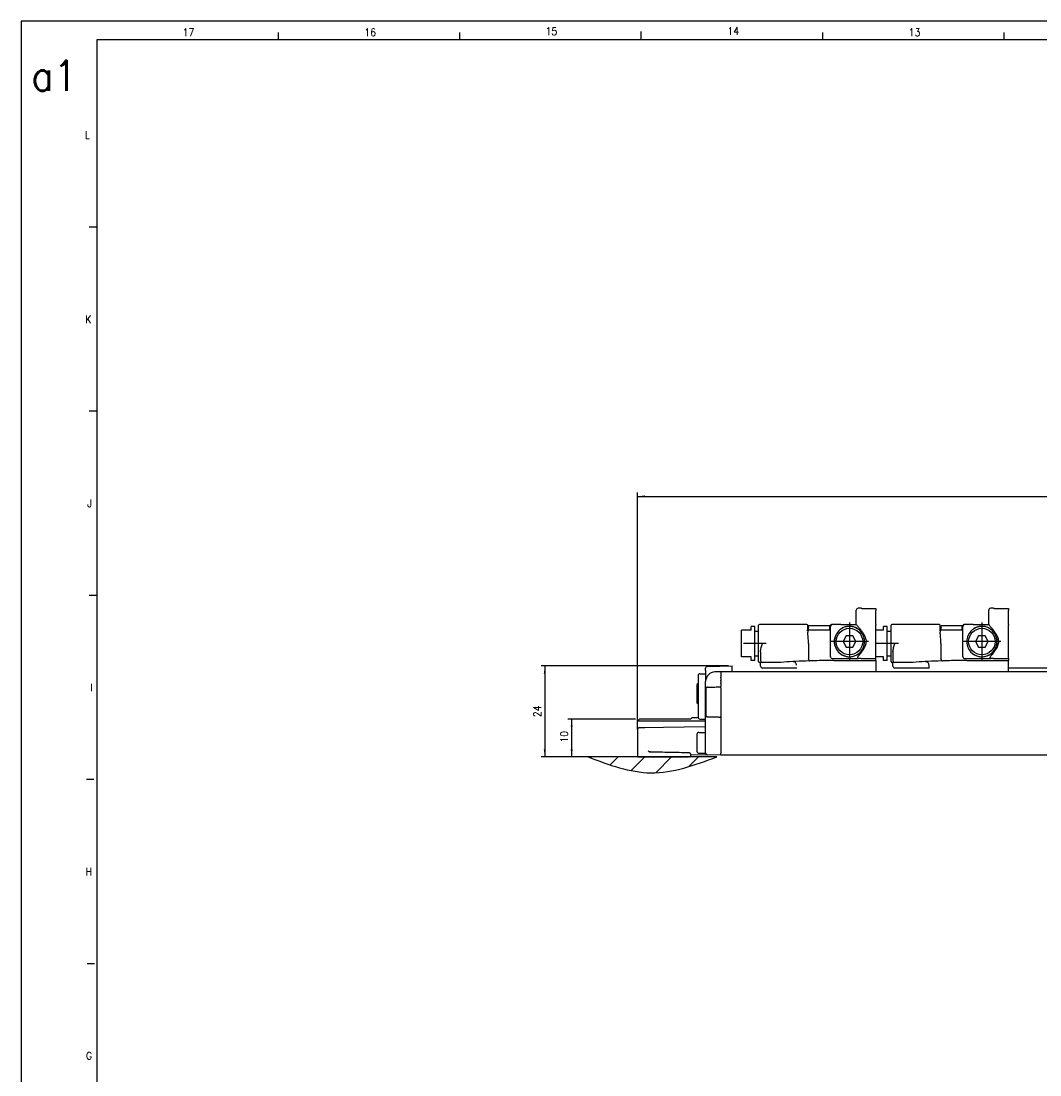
# Model space of a CAD drawing. Header units: millimetres. Extents: x -235 to 1349, y -109 to 485.
# Tile 10 of 38: x -235 to 34, y 206 to 485. Entities that reach past the tile are written whole.
import ezdxf

# ---------------------------------------------------------------- set-up
doc = ezdxf.new("R2010")
doc.units = ezdxf.units.MM
doc.linetypes.add('DOT_CENTER', pattern=[14, 12, -1, 0, -1])
doc.layers.add('1', color=7, linetype='Continuous')
doc.styles.add('CONVERTER_11', font='txt.shx', dxfattribs={"width": 0.9})
doc.dimstyles.new('ME10_DIM_16', dxfattribs={"dimtxt": 2, "dimasz": 2, "dimexe": 1, "dimexo": 1, "dimgap": 1, "dimtad": 1, "dimdsep": 46, "dimtxsty": 'CONVERTER_11', "dimsah": 1, "dimcen": 0.09, "dimclrd": 2, "dimclre": 2, "dimclrt": 2, "dimadec": 0, "dimazin": 0, "dimtfac": 1, "dimtdec": 4, "dimtix": 1, "dimtmove": 0, "dimatfit": 3, "dimfxl": 1, "dimtolj": 1, "dimtzin": 0, "dimarcsym": 0})
doc.dimstyles.new('ME10_DIM_17', dxfattribs={"dimtxt": 2, "dimasz": 2, "dimexe": 1, "dimexo": 1, "dimgap": 1, "dimtad": 1, "dimdec": 0, "dimdsep": 46, "dimtxsty": 'CONVERTER_11', "dimsah": 1, "dimcen": 0.09, "dimclrd": 2, "dimclre": 2, "dimclrt": 2, "dimadec": 0, "dimazin": 0, "dimtfac": 1, "dimtdec": 4, "dimtix": 1, "dimtmove": 0, "dimatfit": 3, "dimfxl": 1, "dimtolj": 1, "dimtzin": 0, "dimarcsym": 0})
doc.dimstyles.new('ME10_DIM_18', dxfattribs={"dimtxt": 2, "dimasz": 2, "dimexe": 1, "dimexo": 1, "dimgap": 1, "dimtad": 1, "dimdsep": 46, "dimtxsty": 'CONVERTER_11', "dimsah": 1, "dimcen": 0.09, "dimclrd": 2, "dimclre": 2, "dimclrt": 2, "dimadec": 0, "dimazin": 0, "dimtfac": 1, "dimtdec": 4, "dimtix": 1, "dimtmove": 0, "dimatfit": 3, "dimfxl": 1, "dimtolj": 1, "dimtzin": 0, "dimarcsym": 0})

# ---------------------------------------------------------------- blocks, each defined once
blk = doc.blocks.new('BLOCK_1__68', base_point=(-21.27, 316.29))
at = {"color": 7, "linetype": 'Continuous'}
for p, q in [((-14.47, 325.29), (-14.47, 329.09)), ((-13.17, 329.59), (-13.97, 329.59)), ((-9.27, 329.51), (-9.27, 329.53)), ((-9.27, 329.51), (-9.27, 329.01)), ((-9.27, 325.29), (-9.27, 329.01)), ((-21.27, 323.79), (-21.27, 324.79)), ((-21.27, 316.79), (-21.27, 323.79)), ((-18.54, 325.29), (-20.77, 325.29)), ((-18.54, 325.29), (-14.47, 325.29)), ((-9.27, 325.29), (-9.27, 325.09)), ((-9.27, 324.99), (-9.27, 325.09)), ((-9.27, 322.99), (-9.27, 324.99)), ((-17.17, 322.29), (-17.97, 320.79)), ((-17.97, 320.79), (-17.17, 319.29)), ((-15.37, 322.29), (-17.17, 322.29)), ((-14.57, 320.79), (-15.37, 322.29)), ((-15.37, 319.29), (-14.57, 320.79)), ((-9.27, 316.88), (-9.27, 322.99)), ((-17.17, 319.29), (-15.37, 319.29)), ((-20.77, 316.29), (-14.47, 316.3)), ((-14.47, 316.3), (-13.97, 316.3)), ((-13.17, 316.29), (-13.97, 316.3)), ((-9.27, 316.85), (-9.27, 316.88)), ((-9.27, 316.38), (-9.27, 316.85)), ((-9.27, 316.36), (-9.27, 316.38))]:
    blk.add_line(p, q, dxfattribs=at)
blk.add_circle((-16.27, 320.79), 3.5, dxfattribs=at)
for centre, radius, start, end in [((-13.97, 329.09), 0.5, 90.0042, 180.0036), ((-20.77, 324.79), 0.5, 90.0087, 179.9913), ((-16.32, 320.79), 3.97, 129.5161, 230.4839), ((-16.27, 320.79), 4, 130.1061, 229.8939), ((-16.27, 320.79), 4, 49.8939, 130.1061), ((-16.27, 320.79), 4, 310.1061, 49.8939), ((-16.22, 320.79), 3.97, 309.5161, 50.4839), ((-16.27, 320.79), 4, 229.8939, 310.1061), ((-20.77, 316.79), 0.5, 180, 270)]:
    blk.add_arc(centre, radius, start, end, dxfattribs=at)
for points, knots in [([(-13.17, 329.59), (-13.17, 329.59), (-13.15, 329.58), (-13.11, 329.58), (-13.05, 329.58), (-12.97, 329.57), (-12.89, 329.57), (-12.81, 329.57), (-12.73, 329.56), (-12.64, 329.56), (-12.52, 329.56), (-12.38, 329.55), (-12.21, 329.55), (-12.01, 329.55), (-11.79, 329.54), (-11.55, 329.54), (-11.33, 329.54), (-11.12, 329.53), (-10.93, 329.53), (-10.65, 329.53), (-10.27, 329.53), (-9.78, 329.53), (-9.44, 329.53), (-9.27, 329.53)], [0, 0, 0, 0, 0.013315, 0.050022, 0.110366, 0.194096, 0.300905, 0.358602, 0.434057, 0.529255, 0.646182, 0.786826, 0.953175, 1.147216, 1.387039, 1.623305, 1.849966, 2.060977, 2.25029, 2.411856, 2.894216, 3.393198, 3.902436, 3.902436, 3.902436, 3.902436]), ([(-13.69, 323.85), (-13.8, 323.94), (-14.06, 324.15), (-14.46, 324.39), (-14.94, 324.59), (-15.41, 324.73), (-15.87, 324.8), (-16.29, 324.82), (-16.69, 324.8), (-17.15, 324.72), (-17.6, 324.59), (-18.06, 324.39), (-18.47, 324.16), (-18.72, 323.95), (-18.85, 323.85)], [0, 0, 0, 0, 0.431302, 0.967428, 1.414905, 1.975878, 2.429181, 2.80635, 3.255889, 3.636249, 4.19732, 4.644849, 5.129351, 5.615666, 5.615666, 5.615666, 5.615666]), ([(-14.47, 325.29), (-14.45, 325.27), (-14.4, 325.22), (-14.3, 325.09), (-14.15, 324.92), (-13.82, 324.53), (-13.38, 323.98), (-12.85, 323.26), (-12.41, 322.59), (-12.09, 321.93), (-11.91, 321.32), (-11.86, 320.74), (-11.93, 320.19), (-12.11, 319.61), (-12.44, 318.96), (-12.88, 318.28), (-13.42, 317.55), (-13.81, 317.08), (-14.02, 316.83)], [0, 0, 0, 0, 0.102168, 0.204336, 0.493859, 0.770998, 1.757116, 2.589291, 3.450206, 4.166091, 4.782858, 5.352996, 5.877832, 6.447549, 7.17371, 8.049095, 8.88635, 9.877691, 9.877691, 9.877691, 9.877691]), ([(-18.85, 317.73), (-18.71, 317.62), (-18.45, 317.42), (-18.01, 317.17), (-17.57, 316.98), (-17.12, 316.86), (-16.7, 316.79), (-16.3, 316.76), (-15.87, 316.78), (-15.43, 316.85), (-14.95, 316.99), (-14.51, 317.18), (-14.09, 317.42), (-13.83, 317.62), (-13.69, 317.73)], [0, 0, 0, 0, 0.536313, 0.967687, 1.528909, 1.973094, 2.354706, 2.806003, 3.18491, 3.640688, 4.143927, 4.647301, 5.078927, 5.615679, 5.615679, 5.615679, 5.615679]), ([(-14.02, 316.83), (-14.05, 316.78), (-14.11, 316.7), (-14.17, 316.57), (-14.18, 316.46), (-14.16, 316.39), (-14.12, 316.34), (-14.07, 316.32), (-14.03, 316.3), (-13.99, 316.3), (-13.98, 316.3), (-13.97, 316.3)], [0, 0, 0, 0, 0.1689421, 0.3089645, 0.4212753, 0.4839839, 0.5454998, 0.5842907, 0.6467681, 0.6757062, 0.7014944, 0.7014944, 0.7014944, 0.7014944]), ([(-13.17, 316.29), (-13.17, 316.3), (-13.15, 316.3), (-13.11, 316.3), (-13.05, 316.31), (-12.97, 316.32), (-12.89, 316.32), (-12.81, 316.32), (-12.73, 316.33), (-12.64, 316.33), (-12.52, 316.33), (-12.38, 316.34), (-12.21, 316.34), (-12.01, 316.34), (-11.79, 316.35), (-11.55, 316.35), (-11.33, 316.35), (-11.12, 316.35), (-10.93, 316.36), (-10.77, 316.36), (-10.61, 316.36), (-10.45, 316.36), (-10.26, 316.36), (-10.04, 316.36), (-9.81, 316.36), (-9.54, 316.36), (-9.36, 316.36), (-9.27, 316.36)], [0, 0, 0, 0, 0.013315, 0.050022, 0.110366, 0.194096, 0.300905, 0.358602, 0.434057, 0.529255, 0.646182, 0.786826, 0.953175, 1.147216, 1.387039, 1.623305, 1.849966, 2.060977, 2.25029, 2.411856, 2.548803, 2.713436, 2.904342, 3.120107, 3.35932, 3.620567, 3.902436, 3.902436, 3.902436, 3.902436])]:
    blk.add_open_spline(points, degree=3, knots=knots, dxfattribs=at)
at = {"layer": '1', "color": 2, "linetype": 'DOT_CENTER'}
for p, q in [((-16.27, 325.79), (-16.27, 315.79)), ((-11.27, 320.79), (-21.27, 320.79))]:
    blk.add_line(p, q, dxfattribs=at)
blk = doc.blocks.new('COUPLING_BAR_BLOCK_1__69', base_point=(-21.27, 316.29))
blk.add_blockref('BLOCK_1__68', (-21.27, 316.29))
blk = doc.blocks.new('READING_HEAD_BODY_1__70', base_point=(-44.77, 312.79))
at = {"color": 7, "linetype": 'Continuous'}
for p, q in [((-42.27, 323.79), (-44.77, 323.79)), ((-44.77, 316.79), (-44.77, 323.79)), ((-42.27, 323.79), (-42.27, 324.79)), ((-41.27, 324.79), (-42.27, 324.79)), ((-41.27, 323.54), (-41.27, 324.79)), ((-41.27, 323.54), (-40.27, 323.54)), ((-41.27, 317.04), (-41.27, 323.54)), ((-40.27, 323.54), (-40.27, 325.09)), ((-40.27, 317.04), (-40.27, 323.54)), ((-39.27, 325.29), (-40.07, 325.29)), ((-27.51, 325.29), (-39.27, 325.29)), ((-27.28, 323.79), (-27.34, 323.79)), ((-27.3, 324.93), (-27.31, 325.1)), ((-27.28, 323.79), (-27.3, 324.93)), ((-27.07, 323.79), (-27.28, 323.79)), ((-27.27, 323.59), (-27.27, 323.29)), ((-21.47, 324.99), (-27.07, 324.99)), ((-27.07, 323.79), (-27.07, 324.99)), ((-24.27, 323.79), (-27.07, 323.79)), ((-21.47, 323.79), (-24.27, 323.79)), ((-21.25, 324.99), (-21.47, 324.99)), ((-21.47, 323.79), (-21.47, 324.99)), ((-21.27, 323.79), (-21.47, 323.79)), ((-21.25, 325.1), (-21.25, 324.93)), ((-20.77, 325.29), (-21.05, 325.29)), ((-18.54, 325.29), (-20.77, 325.29)), ((-9.27, 325.29), (-9.27, 325.09)), ((-9.27, 324.99), (-9.27, 325.09)), ((-9.27, 322.99), (-9.27, 324.99)), ((-27.1, 320.29), (-27.1, 316.19)), ((-9.27, 316.88), (-9.27, 322.99)), ((-39.77, 318.11), (-39.77, 315.79)), ((-42.27, 316.79), (-44.77, 316.79)), ((-42.27, 315.79), (-42.27, 316.79)), ((-41.27, 315.79), (-42.27, 315.79)), ((-41.27, 317.04), (-40.27, 317.04)), ((-41.27, 315.79), (-41.27, 317.04)), ((-40.27, 316.07), (-40.27, 317.04)), ((-40.27, 315.49), (-40.27, 316.07)), ((-39.27, 315.29), (-40.07, 315.29)), ((-39.77, 314.29), (-39.77, 315.29)), ((-34.4, 315.29), (-39.27, 315.29)), ((-20.27, 315.79), (-9.27, 315.79)), ((-9.27, 316.85), (-9.27, 316.88)), ((-9.27, 316.38), (-9.27, 316.85)), ((-9.27, 316.36), (-9.27, 316.38)), ((-9.27, 315.79), (-9.27, 316.36)), ((-9.27, 315.79), (-9.27, 312.79)), ((-30.2, 313.79), (-39.27, 313.79))]:
    blk.add_line(p, q, dxfattribs=at)
for centre, radius, start, end in [((-40.07, 325.09), 0.2, 90, 180), ((-27.51, 325.09), 0.2, 1, 90), ((-27.07, 323.59), 0.2, 136.5675, 180), ((-27.07, 323.59), 0.2, 90, 136.5675), ((-21.05, 325.09), 0.2, 90, 179), ((-40.07, 315.49), 0.2, 180, 270), ((-39.27, 315.79), 0.5, 180, 270), ((-20.27, 115.79), 200, 93.154, 94.0523), ((-20.27, 115.79), 200, 92.9144, 93.154), ((-31.23, 314.49), 1, 1.8636, 92.6099), ((-20.27, 115.79), 200, 91.915, 92.9144), ((-20.27, 115.79), 200, 91.1431, 91.8406), ((-20.27, 115.79), 200, 90, 91.1431), ((-39.27, 314.29), 0.5, 180, 270)]:
    blk.add_arc(centre, radius, start, end, dxfattribs=at)
for points, knots in [([(-27.48, 323.73), (-27.48, 323.73), (-27.46, 323.74), (-27.44, 323.76), (-27.4, 323.78), (-27.37, 323.79), (-27.35, 323.79), (-27.34, 323.79)], [0, 0, 0, 0, 0.0155182, 0.0468362, 0.0869059, 0.1316429, 0.1567967, 0.1567967, 0.1567967, 0.1567967]), ([(-27.3, 324.93), (-27.29, 324.9), (-27.26, 324.82), (-27.21, 324.71), (-27.15, 324.6), (-27.11, 324.52), (-27.08, 324.48), (-27.07, 324.47), (-27.07, 324.46)], [0, 0, 0, 0, 0.1122983, 0.2465473, 0.3793724, 0.4864969, 0.5081828, 0.5301391, 0.5301391, 0.5301391, 0.5301391]), ([(-27.1, 320.29), (-27.1, 320.57), (-27.11, 321.1), (-27.17, 321.87), (-27.25, 322.6), (-27.26, 323.07), (-27.27, 323.29)], [0, 0, 0, 0, 0.826773, 1.584401, 2.33791, 3.005666, 3.005666, 3.005666, 3.005666]), ([(-39.77, 318.11), (-39.76, 318.29), (-39.73, 318.65), (-39.6, 319.19), (-39.44, 319.74), (-39.33, 320.11), (-39.27, 320.29)], [0, 0, 0, 0, 0.514646, 1.092675, 1.657824, 2.24303, 2.24303, 2.24303, 2.24303]), ([(-27.1, 316.18), (-27.1, 316.18), (-27.1, 316.18), (-27.1, 316.18), (-27.1, 316.19), (-27.1, 316.19), (-27.1, 316.19)], [0, 0, 0, 0, 0.00259122, 0.00518245, 0.01035517, 0.015503, 0.015503, 0.015503, 0.015503]), ([(-27.1, 316.18), (-27.1, 316.18), (-27.1, 316.17), (-27.1, 316.14), (-27.09, 316.1), (-27.08, 316.05), (-27.07, 316.01), (-27.05, 315.96), (-27.03, 315.91), (-27, 315.85), (-26.97, 315.81), (-26.94, 315.78), (-26.9, 315.75), (-26.86, 315.72), (-26.81, 315.71), (-26.77, 315.69), (-26.74, 315.69), (-26.72, 315.69)], [0, 0, 0, 0, 0.0074745, 0.0149481, 0.0783801, 0.1327862, 0.1772115, 0.210408, 0.2876094, 0.3484839, 0.3923468, 0.4349099, 0.4860497, 0.5441524, 0.5814254, 0.6273587, 0.6814101, 0.6814101, 0.6814101, 0.6814101])]:
    blk.add_open_spline(points, degree=3, knots=knots, dxfattribs=at)
at = {"layer": '1', "color": 2, "linetype": 'DOT_CENTER'}
blk.add_line((-38.27, 320.29), (-44.27, 320.29), dxfattribs=at)
blk = doc.blocks.new('READING_HEAD_BODY_1_1__71', base_point=(-9.27, 312.79))
at = {"color": 7, "linetype": 'Continuous'}
for p, q in [((-7.27, 323.79), (-9.27, 323.79)), ((-7.27, 323.79), (-7.27, 324.79)), ((-6.27, 324.79), (-7.27, 324.79)), ((-6.27, 323.54), (-6.27, 324.79)), ((-6.27, 323.54), (-5.27, 323.54)), ((-6.27, 317.04), (-6.27, 323.54)), ((-5.27, 323.54), (-5.27, 325.09)), ((-5.27, 317.04), (-5.27, 323.54)), ((-4.27, 325.29), (-5.07, 325.29)), ((7.49, 325.29), (-4.27, 325.29)), ((7.72, 323.79), (7.66, 323.79)), ((7.7, 324.93), (7.69, 325.1)), ((7.72, 323.79), (7.7, 324.93)), ((7.93, 323.79), (7.72, 323.79)), ((7.73, 323.59), (7.73, 323.29)), ((7.93, 323.79), (7.93, 324.99)), ((13.53, 324.99), (7.93, 324.99)), ((10.73, 323.79), (7.93, 323.79)), ((13.53, 323.79), (10.73, 323.79)), ((13.53, 323.79), (13.53, 324.99)), ((13.75, 324.99), (13.53, 324.99)), ((13.73, 323.79), (13.53, 323.79)), ((13.75, 325.1), (13.75, 324.93)), ((14.23, 325.29), (13.95, 325.29)), ((16.46, 325.29), (14.23, 325.29)), ((25.73, 325.29), (25.73, 325.09)), ((25.73, 324.99), (25.73, 325.09)), ((25.73, 322.99), (25.73, 324.99)), ((7.9, 320.29), (7.9, 316.19)), ((25.73, 316.88), (25.73, 322.99)), ((-4.77, 318.11), (-4.77, 315.79)), ((-7.27, 316.79), (-9.27, 316.79)), ((-7.27, 315.79), (-7.27, 316.79)), ((-6.27, 315.79), (-7.27, 315.79)), ((-6.27, 315.79), (-6.27, 317.04)), ((-6.27, 317.04), (-5.27, 317.04)), ((-5.27, 316.07), (-5.27, 317.04)), ((-5.27, 315.49), (-5.27, 316.07)), ((-4.27, 315.29), (-5.07, 315.29)), ((-4.77, 314.29), (-4.77, 315.29)), ((0.6, 315.29), (-4.27, 315.29)), ((14.73, 315.79), (25.73, 315.79)), ((25.73, 316.85), (25.73, 316.88)), ((25.73, 316.38), (25.73, 316.85)), ((25.73, 316.36), (25.73, 316.38)), ((25.73, 316.36), (25.73, 315.79)), ((25.73, 312.79), (25.73, 315.79)), ((4.8, 313.79), (-4.27, 313.79))]:
    blk.add_line(p, q, dxfattribs=at)
for centre, radius, start, end in [((-5.07, 325.09), 0.2, 90, 180), ((7.49, 325.09), 0.2, 1, 90), ((7.93, 323.59), 0.2, 136.5675, 180), ((7.93, 323.59), 0.2, 90, 136.5675), ((13.95, 325.09), 0.2, 90, 179), ((-5.07, 315.49), 0.2, 180, 270), ((-4.27, 315.79), 0.5, 180, 270), ((14.73, 115.79), 200, 93.154, 94.0523), ((14.73, 115.79), 200, 92.9144, 93.154), ((3.77, 314.49), 1, 1.8636, 92.6099), ((14.73, 115.79), 200, 91.915, 92.9144), ((14.73, 115.79), 200, 91.1431, 91.8406), ((14.73, 115.79), 200, 90, 91.1431), ((-4.27, 314.29), 0.5, 180, 270)]:
    blk.add_arc(centre, radius, start, end, dxfattribs=at)
for points, knots in [([(7.52, 323.73), (7.52, 323.73), (7.54, 323.74), (7.56, 323.76), (7.6, 323.78), (7.63, 323.79), (7.65, 323.79), (7.66, 323.79)], [0, 0, 0, 0, 0.0155182, 0.0468362, 0.0869059, 0.1316429, 0.1567967, 0.1567967, 0.1567967, 0.1567967]), ([(7.7, 324.93), (7.71, 324.9), (7.74, 324.82), (7.79, 324.71), (7.85, 324.6), (7.89, 324.52), (7.92, 324.48), (7.93, 324.47), (7.93, 324.46)], [0, 0, 0, 0, 0.1122983, 0.2465473, 0.3793724, 0.4864969, 0.5081828, 0.5301391, 0.5301391, 0.5301391, 0.5301391]), ([(7.9, 320.29), (7.9, 320.57), (7.89, 321.1), (7.83, 321.87), (7.75, 322.6), (7.74, 323.07), (7.73, 323.29)], [0, 0, 0, 0, 0.826773, 1.584401, 2.33791, 3.005666, 3.005666, 3.005666, 3.005666]), ([(-4.77, 318.11), (-4.76, 318.29), (-4.73, 318.65), (-4.6, 319.19), (-4.44, 319.74), (-4.33, 320.11), (-4.27, 320.29)], [0, 0, 0, 0, 0.514646, 1.092675, 1.657824, 2.24303, 2.24303, 2.24303, 2.24303]), ([(7.9, 316.18), (7.9, 316.18), (7.9, 316.18), (7.9, 316.18), (7.9, 316.19), (7.9, 316.19), (7.9, 316.19)], [0, 0, 0, 0, 0.00259122, 0.00518245, 0.01035517, 0.015503, 0.015503, 0.015503, 0.015503]), ([(7.9, 316.18), (7.9, 316.18), (7.9, 316.17), (7.9, 316.14), (7.91, 316.1), (7.92, 316.05), (7.93, 316.01), (7.95, 315.96), (7.97, 315.91), (8, 315.85), (8.03, 315.81), (8.06, 315.78), (8.1, 315.75), (8.14, 315.72), (8.19, 315.71), (8.23, 315.69), (8.26, 315.69), (8.28, 315.69)], [0, 0, 0, 0, 0.0074745, 0.0149481, 0.0783801, 0.1327862, 0.1772115, 0.210408, 0.2876094, 0.3484839, 0.3923468, 0.4349099, 0.4860497, 0.5441524, 0.5814254, 0.6273587, 0.6814101, 0.6814101, 0.6814101, 0.6814101]), ([(4.8, 313.73), (4.79, 313.87), (4.78, 314.13), (4.78, 314.39), (4.77, 314.52)], [0, 0, 0, 0, 0.3949296, 0.7899468, 0.7899468, 0.7899468, 0.7899468])]:
    blk.add_open_spline(points, degree=3, knots=knots, dxfattribs=at)
at = {"layer": '1', "color": 2, "linetype": 'DOT_CENTER'}
blk.add_line((-3.27, 320.29), (-9.27, 320.29), dxfattribs=at)
blk = doc.blocks.new('BLOCK_1__72', base_point=(13.73, 316.29))
at = {"color": 7, "linetype": 'Continuous'}
for p, q in [((20.53, 325.29), (20.53, 329.09)), ((21.83, 329.59), (21.03, 329.59)), ((25.73, 329.51), (25.73, 329.53)), ((25.73, 329.51), (25.73, 329.01)), ((25.73, 325.29), (25.73, 329.01)), ((13.73, 323.79), (13.73, 324.79)), ((13.73, 316.79), (13.73, 323.79)), ((16.46, 325.29), (14.23, 325.29)), ((16.46, 325.29), (20.53, 325.29)), ((25.73, 325.29), (25.73, 325.09)), ((25.73, 324.99), (25.73, 325.09)), ((25.73, 322.99), (25.73, 324.99)), ((17.83, 322.29), (17.03, 320.79)), ((17.03, 320.79), (17.83, 319.29)), ((19.63, 322.29), (17.83, 322.29)), ((20.43, 320.79), (19.63, 322.29)), ((19.63, 319.29), (20.43, 320.79)), ((25.73, 316.88), (25.73, 322.99)), ((17.83, 319.29), (19.63, 319.29)), ((14.23, 316.29), (20.53, 316.3)), ((20.53, 316.3), (21.03, 316.3)), ((21.83, 316.29), (21.03, 316.3)), ((25.73, 316.85), (25.73, 316.88)), ((25.73, 316.38), (25.73, 316.85)), ((25.73, 316.36), (25.73, 316.38))]:
    blk.add_line(p, q, dxfattribs=at)
blk.add_circle((18.73, 320.79), 3.5, dxfattribs=at)
for centre, radius, start, end in [((21.03, 329.09), 0.5, 90.0042, 180.0036), ((14.23, 324.79), 0.5, 90.0087, 179.9913), ((18.68, 320.79), 3.97, 129.5161, 230.4839), ((18.73, 320.79), 4, 130.1061, 229.8939), ((18.73, 320.79), 4, 49.8939, 130.1061), ((18.73, 320.79), 4, 310.1061, 49.8939), ((18.78, 320.79), 3.97, 309.5161, 50.4839), ((18.73, 320.79), 4, 229.8939, 310.1061), ((14.23, 316.79), 0.5, 180, 270)]:
    blk.add_arc(centre, radius, start, end, dxfattribs=at)
for points, knots in [([(21.83, 329.59), (21.83, 329.59), (21.83, 329.59), (21.84, 329.59), (21.85, 329.59), (21.87, 329.58), (21.9, 329.58), (21.94, 329.58), (21.99, 329.57), (22.05, 329.57), (22.12, 329.57), (22.18, 329.57), (22.23, 329.56), (22.3, 329.56), (22.37, 329.56), (22.47, 329.56), (22.57, 329.55), (22.69, 329.55), (22.83, 329.55), (23, 329.55), (23.21, 329.54), (23.45, 329.54), (23.7, 329.54), (23.97, 329.53), (24.18, 329.53), (24.35, 329.53), (24.47, 329.53), (24.61, 329.53), (24.76, 329.53), (24.93, 329.53), (25.11, 329.53), (25.31, 329.53), (25.51, 329.53), (25.66, 329.53), (25.73, 329.53)], [0, 0, 0, 0, 0.002214, 0.007741, 0.018702, 0.036972, 0.064372, 0.102707, 0.153777, 0.219379, 0.301308, 0.344719, 0.398605, 0.463901, 0.541541, 0.632459, 0.73759, 0.857871, 0.994235, 1.147619, 1.37307, 1.613454, 1.867577, 2.134244, 2.412259, 2.516331, 2.637341, 2.774625, 2.927517, 3.095353, 3.277468, 3.473197, 3.681876, 3.902839, 3.902839, 3.902839, 3.902839]), ([(21.31, 323.85), (21.18, 323.95), (20.93, 324.16), (20.5, 324.4), (20.05, 324.6), (19.6, 324.73), (19.16, 324.8), (18.73, 324.82), (18.31, 324.8), (17.89, 324.73), (17.44, 324.61), (16.96, 324.41), (16.52, 324.15), (16.27, 323.94), (16.15, 323.85)], [0, 0, 0, 0, 0.484623, 0.967449, 1.471756, 1.975927, 2.356542, 2.8064, 3.255939, 3.636298, 4.081694, 4.6449, 5.183113, 5.615695, 5.615695, 5.615695, 5.615695]), ([(20.53, 325.29), (20.55, 325.27), (20.6, 325.22), (20.7, 325.09), (20.85, 324.92), (21.18, 324.53), (21.62, 323.98), (22.15, 323.26), (22.59, 322.59), (22.91, 321.93), (23.09, 321.32), (23.14, 320.74), (23.07, 320.19), (22.89, 319.61), (22.56, 318.96), (22.12, 318.28), (21.58, 317.55), (21.19, 317.08), (20.98, 316.83)], [0, 0, 0, 0, 0.102168, 0.204336, 0.493859, 0.770998, 1.757116, 2.589291, 3.450206, 4.166091, 4.782858, 5.352996, 5.877832, 6.447549, 7.17371, 8.049095, 8.88635, 9.877691, 9.877691, 9.877691, 9.877691]), ([(16.15, 317.73), (16.29, 317.62), (16.55, 317.42), (16.96, 317.19), (17.4, 317), (17.87, 316.86), (18.32, 316.79), (18.73, 316.77), (19.13, 316.78), (19.57, 316.85), (20.05, 316.99), (20.49, 317.18), (20.91, 317.42), (21.17, 317.62), (21.31, 317.73)], [0, 0, 0, 0, 0.536313, 0.967687, 1.413969, 1.973094, 2.427834, 2.806001, 3.184909, 3.640686, 4.143925, 4.6473, 5.078925, 5.615677, 5.615677, 5.615677, 5.615677]), ([(20.98, 316.83), (20.95, 316.78), (20.89, 316.7), (20.83, 316.57), (20.82, 316.47), (20.84, 316.39), (20.88, 316.35), (20.93, 316.32), (20.97, 316.3), (21.01, 316.3), (21.02, 316.3), (21.03, 316.3)], [0, 0, 0, 0, 0.1689421, 0.3089645, 0.4212753, 0.4752381, 0.5454314, 0.5842222, 0.6466996, 0.6756378, 0.701426, 0.701426, 0.701426, 0.701426]), ([(21.83, 316.29), (21.83, 316.3), (21.85, 316.3), (21.89, 316.3), (21.95, 316.31), (22.03, 316.32), (22.15, 316.32), (22.3, 316.33), (22.5, 316.33), (22.73, 316.34), (22.93, 316.34), (23.11, 316.34), (23.27, 316.35), (23.46, 316.35), (23.69, 316.35), (23.95, 316.35), (24.23, 316.36), (24.5, 316.36), (24.75, 316.36), (24.99, 316.36), (25.2, 316.36), (25.4, 316.36), (25.57, 316.36), (25.68, 316.36), (25.73, 316.36)], [0, 0, 0, 0, 0.013315, 0.050022, 0.110366, 0.194096, 0.300905, 0.465106, 0.661901, 0.889776, 1.147215, 1.272118, 1.430802, 1.623692, 1.851213, 2.113792, 2.411855, 2.675824, 2.927554, 3.164183, 3.382848, 3.580687, 3.754837, 3.902435, 3.902435, 3.902435, 3.902435])]:
    blk.add_open_spline(points, degree=3, knots=knots, dxfattribs=at)
at = {"layer": '1', "color": 2, "linetype": 'DOT_CENTER'}
for p, q in [((18.73, 325.79), (18.73, 315.79)), ((23.73, 320.79), (13.73, 320.79))]:
    blk.add_line(p, q, dxfattribs=at)
blk = doc.blocks.new('COUPLING_BAR_BLOCK_1_1__73', base_point=(13.73, 316.29))
blk.add_blockref('BLOCK_1__72', (13.73, 316.29))
blk = doc.blocks.new('READING_HEAD_1__74', base_point=(-44.77, 312.79))
for name, p in [('COUPLING_BAR_BLOCK_1__69', (-21.27, 316.29)), ('COUPLING_BAR_BLOCK_1_1__73', (13.73, 316.29)), ('READING_HEAD_BODY_1__70', (-44.77, 312.79)), ('READING_HEAD_BODY_1_1__71', (-9.27, 312.79))]:
    blk.add_blockref(name, p)
blk = doc.blocks.new('SCALE_BLOCK_1__75', base_point=(216.73, 290.29))
at = {"color": 7, "linetype": 'Continuous'}
for p, q in [((216.73, 312.92), (216.73, 314.35)), ((223.24, 314.23), (216.73, 314.35)), ((216.73, 312.92), (219.73, 312.79)), ((216.73, 312.92), (216.73, 312.79)), ((219.73, 312.74), (219.73, 312.79)), ((221.27, 312.77), (219.73, 312.79)), ((219.73, 312.74), (219.73, 312.7)), ((219.73, 312.7), (219.73, 312.64)), ((219.73, 312.64), (219.73, 312.59)), ((219.73, 312.59), (219.73, 312.44)), ((219.73, 312.44), (219.73, 312.41)), ((219.73, 312.41), (219.73, 312.29)), ((219.73, 312.29), (219.73, 312.04)), ((219.73, 312.04), (219.73, 311.54)), ((223.73, 313.15), (223.73, 313.73)), ((223.73, 313.15), (223.73, 312.29)), ((223.73, 312.29), (223.73, 310.27)), ((225.24, 312.27), (223.73, 312.29)), ((219.73, 311.54), (219.73, 311.44)), ((219.73, 311.44), (219.73, 311.35)), ((219.73, 311.21), (219.73, 311.35)), ((219.73, 311.21), (219.73, 310.61)), ((219.73, 310.44), (219.73, 310.61)), ((219.73, 310.44), (219.73, 310.16)), ((219.73, 310.16), (219.73, 309.99)), ((219.73, 309.79), (219.73, 309.99)), ((219.73, 309.79), (219.73, 309.37)), ((219.73, 309.37), (219.73, 309.27)), ((219.73, 309.27), (219.73, 309.08)), ((223.73, 300.29), (223.73, 310.27)), ((225.73, 311.77), (225.73, 300.82)), ((226.03, 307.5), (226.03, 309.29)), ((219.73, 309.08), (219.73, 308.94)), ((219.73, 308.94), (219.73, 308.9)), ((219.73, 308.9), (219.73, 308.88)), ((219.73, 308.74), (219.73, 308.88)), ((219.73, 308.74), (219.73, 308.7)), ((219.73, 308.56), (219.73, 308.7)), ((219.73, 308.56), (219.73, 301.03)), ((223.24, 308.73), (223.09, 308.74)), ((223.59, 301.09), (223.59, 308.49)), ((226.03, 304.79), (226.03, 307.5)), ((219.73, 300.89), (219.73, 301.03)), ((219.73, 300.89), (219.73, 300.85)), ((219.73, 300.71), (219.73, 300.85)), ((223.09, 300.85), (223.24, 300.86)), ((219.73, 300.71), (219.73, 291.29)), ((225.24, 300.32), (223.73, 300.29)), ((223.73, 299.88), (223.73, 300.29)), ((223.73, 298.56), (223.73, 299.88)), ((223.73, 296.79), (223.73, 298.56)), ((241.73, 299.79), (223.93, 299.79)), ((234.85, 298.17), (223.93, 298.36)), ((227.29, 300.73), (225.73, 300.76)), ((227.29, 300.73), (227.73, 300.29)), ((241.23, 300.29), (227.73, 300.29)), ((239.78, 298.08), (234.85, 298.17)), ((239.78, 298.08), (241.24, 298.06)), ((241.23, 300.29), (241.73, 299.79)), ((241.73, 297.56), (241.73, 299.79)), ((225.53, 296.79), (223.73, 296.79)), ((223.73, 294.62), (223.73, 296.79)), ((226.03, 294.5), (226.03, 296.29)), ((241.73, 291.67), (241.73, 297.56)), ((223.73, 293.47), (223.73, 294.62)), ((223.73, 291.36), (223.73, 293.47)), ((226.03, 291.79), (226.03, 294.5)), ((219.73, 290.94), (219.73, 291.29)), ((219.73, 290.89), (219.73, 290.94)), ((219.73, 290.85), (219.73, 290.89)), ((219.73, 290.79), (223.24, 290.86)), ((219.73, 290.79), (219.73, 290.85)), ((227.73, 290.93), (223.24, 290.86)), ((223.73, 291.29), (223.73, 291.36)), ((225.53, 291.29), (223.73, 291.29)), ((239.78, 291.14), (227.73, 290.93)), ((227.73, 290.93), (227.73, 290.49)), ((228.23, 290.29), (227.93, 290.29)), ((228.23, 290.29), (241.23, 290.29)), ((241.24, 291.17), (239.78, 291.14)), ((241.23, 290.29), (241.53, 290.29)), ((241.73, 290.49), (241.73, 291.67))]:
    blk.add_line(p, q, dxfattribs=at)
for centre, radius, start, end in [((221.23, 310.27), 2.5, 0, 89), ((223.23, 313.73), 0.5, 0, 89), ((225.23, 311.77), 0.5, 0, 89), ((225.53, 309.29), 0.5, 0, 66.4218), ((223.23, 308.23), 0.5, 53.8153, 89), ((225.53, 304.79), 0.5, 293.5782, 0), ((223.23, 301.36), 0.5, 271, 306.1847), ((225.23, 300.82), 0.5, 271, 0), ((223.93, 298.56), 0.2, 180, 224.5), ((223.93, 298.56), 0.2, 224.5, 269), ((241.23, 297.56), 0.5, 44.5, 89), ((225.53, 296.29), 0.5, 0, 90), ((241.23, 297.56), 0.5, 0, 44.5), ((223.23, 291.36), 0.5, 271, 315.5), ((223.23, 291.36), 0.5, 315.5, 353.0252), ((223.23, 291.36), 0.5, 353.0252, 360), ((225.53, 291.79), 0.5, 270, 0), ((227.93, 290.49), 0.2, 180, 270), ((241.23, 291.67), 0.5, 271, 315.5), ((241.53, 290.49), 0.2, 270, 0), ((241.23, 291.67), 0.5, 315.5, 360)]:
    blk.add_arc(centre, radius, start, end, dxfattribs=at)
for points, knots in [([(223.09, 308.74), (222.76, 308.74), (222.15, 308.75), (221.32, 308.78), (220.66, 308.79), (220.19, 308.83), (219.89, 308.83), (219.76, 308.87), (219.73, 308.88)], [0, 0, 0, 0, 0.995371, 1.826461, 2.485922, 2.966453, 3.260928, 3.363773, 3.363773, 3.363773, 3.363773]), ([(223.53, 308.64), (223.53, 308.63), (223.55, 308.61), (223.58, 308.58), (223.59, 308.54), (223.59, 308.51), (223.59, 308.49)], [0, 0, 0, 0, 0.0350293, 0.0781123, 0.1217663, 0.163837, 0.163837, 0.163837, 0.163837]), ([(219.73, 300.71), (219.76, 300.72), (219.89, 300.76), (220.19, 300.76), (220.66, 300.79), (221.32, 300.81), (222.15, 300.84), (222.76, 300.85), (223.09, 300.85)], [0, 0, 0, 0, 0.102844, 0.39732, 0.877851, 1.537312, 2.368402, 3.363773, 3.363773, 3.363773, 3.363773]), ([(223.59, 301.09), (223.59, 301.08), (223.59, 301.05), (223.57, 301.01), (223.55, 300.98), (223.53, 300.96), (223.53, 300.95)], [0, 0, 0, 0, 0.0560863, 0.0857457, 0.1287938, 0.1638016, 0.1638016, 0.1638016, 0.1638016]), ([(223.73, 299.88), (223.75, 299.85), (223.8, 299.79), (223.88, 299.79), (223.93, 299.79)], [0, 0, 0, 0, 0.0816276, 0.2229502, 0.2229502, 0.2229502, 0.2229502])]:
    blk.add_open_spline(points, degree=3, knots=knots, dxfattribs=at)
blk = doc.blocks.new('SCALE_BLOCK_2__76', base_point=(-72.27, 290.29))
at = {"color": 7, "linetype": 'Continuous'}
for p, q in [((-55.78, 312.27), (-54.27, 312.29)), ((-54.27, 313.15), (-54.27, 313.73)), ((-54.27, 313.15), (-54.27, 312.29)), ((-54.27, 312.29), (-54.27, 310.27)), ((-53.78, 314.23), (-47.27, 314.35)), ((-50.27, 312.79), (-51.81, 312.77)), ((-47.27, 312.92), (-50.27, 312.79)), ((-50.27, 312.74), (-50.27, 312.79)), ((-50.27, 312.74), (-50.27, 312.7)), ((-50.27, 312.7), (-50.27, 312.64)), ((-50.27, 312.64), (-50.27, 312.59)), ((-50.27, 312.59), (-50.27, 312.44)), ((-50.27, 312.44), (-50.27, 312.41)), ((-50.27, 312.41), (-50.27, 312.29)), ((-50.27, 312.29), (-50.27, 312.04)), ((-50.27, 312.04), (-50.27, 311.54)), ((-47.27, 312.92), (-47.27, 314.35)), ((-47.27, 312.92), (-47.27, 312.79)), ((-56.57, 309.29), (-56.57, 304.79)), ((-56.27, 311.77), (-56.27, 300.82)), ((-54.27, 300.29), (-54.27, 310.27)), ((-50.27, 311.54), (-50.27, 311.44)), ((-50.27, 311.44), (-50.27, 311.35)), ((-50.27, 311.21), (-50.27, 311.35)), ((-50.27, 311.21), (-50.27, 310.61)), ((-50.27, 310.44), (-50.27, 310.61)), ((-50.27, 310.44), (-50.27, 310.16)), ((-50.27, 310.16), (-50.27, 309.99)), ((-50.27, 309.79), (-50.27, 309.99)), ((-50.27, 309.79), (-50.27, 309.37)), ((-50.27, 309.37), (-50.27, 309.27)), ((-50.27, 309.27), (-50.27, 309.08)), ((-54.13, 301.09), (-54.13, 308.49)), ((-53.78, 308.73), (-53.63, 308.74)), ((-50.27, 309.08), (-50.27, 308.94)), ((-50.27, 308.94), (-50.27, 308.9)), ((-50.27, 308.9), (-50.27, 308.88)), ((-50.27, 308.74), (-50.27, 308.88)), ((-50.27, 308.74), (-50.27, 308.7)), ((-50.27, 308.56), (-50.27, 308.7)), ((-50.27, 308.56), (-50.27, 301.03)), ((-53.63, 300.85), (-53.78, 300.86)), ((-50.27, 300.89), (-50.27, 301.03)), ((-50.27, 300.89), (-50.27, 300.85)), ((-50.27, 300.71), (-50.27, 300.85)), ((-71.77, 300.29), (-72.27, 299.79)), ((-54.47, 299.79), (-72.27, 299.79)), ((-72.27, 297.56), (-72.27, 299.79)), ((-71.78, 298.06), (-70.32, 298.08)), ((-58.27, 300.29), (-71.77, 300.29)), ((-70.32, 298.08), (-65.39, 298.17)), ((-65.39, 298.17), (-54.47, 298.36)), ((-57.83, 300.73), (-58.27, 300.29)), ((-57.83, 300.73), (-56.27, 300.76)), ((-55.78, 300.32), (-54.27, 300.29)), ((-54.27, 299.88), (-54.27, 300.29)), ((-54.27, 298.56), (-54.27, 299.88)), ((-54.27, 296.79), (-54.27, 298.56)), ((-50.27, 300.71), (-50.27, 291.29)), ((-72.27, 297.56), (-72.27, 290.79)), ((-56.57, 296.29), (-56.57, 291.79)), ((-56.07, 296.79), (-54.27, 296.79)), ((-54.27, 294.62), (-54.27, 296.79)), ((-54.27, 293.47), (-54.27, 294.62)), ((-54.27, 291.36), (-54.27, 293.47)), ((-72.27, 290.79), (-72.27, 290.49)), ((-72.07, 290.29), (-68.76, 290.29)), ((-68.76, 290.29), (-58.77, 290.29)), ((-58.47, 290.29), (-58.77, 290.29)), ((-58.27, 291.15), (-58.27, 290.93)), ((-58.27, 290.93), (-58.27, 290.49)), ((-58.27, 290.93), (-53.78, 290.86)), ((-56.07, 291.29), (-54.27, 291.29)), ((-54.27, 291.36), (-54.27, 291.29)), ((-50.27, 290.79), (-53.78, 290.86)), ((-50.27, 290.94), (-50.27, 291.29)), ((-50.27, 290.89), (-50.27, 290.94)), ((-50.27, 290.85), (-50.27, 290.89)), ((-50.27, 290.79), (-50.27, 290.85))]:
    blk.add_line(p, q, dxfattribs=at)
for centre, radius, start, end in [((-55.77, 311.77), 0.5, 91, 180), ((-53.77, 313.73), 0.5, 91, 180), ((-51.77, 310.27), 2.5, 91, 180), ((-56.07, 309.29), 0.5, 113.5782, 180), ((-53.77, 308.23), 0.5, 91, 126.1847), ((-56.07, 304.79), 0.5, 180, 246.4218), ((-55.77, 300.82), 0.5, 180, 269), ((-53.77, 301.36), 0.5, 233.8153, 269), ((-71.77, 297.56), 0.5, 91, 135.5), ((-54.47, 298.56), 0.2, 271, 315.5), ((-54.47, 298.56), 0.2, 315.5, 360), ((-71.77, 297.56), 0.5, 135.5, 180), ((-56.07, 296.29), 0.5, 90, 180), ((-72.07, 290.49), 0.2, 180, 270), ((-58.47, 290.49), 0.2, 270, 0), ((-56.07, 291.79), 0.5, 180, 270), ((-53.77, 291.36), 0.5, 180, 186.9748), ((-53.77, 291.36), 0.5, 186.9748, 224.5), ((-53.77, 291.36), 0.5, 224.5, 269)]:
    blk.add_arc(centre, radius, start, end, dxfattribs=at)
for points, knots in [([(-54.06, 308.64), (-54.07, 308.63), (-54.09, 308.61), (-54.11, 308.58), (-54.13, 308.54), (-54.13, 308.51), (-54.13, 308.49)], [0, 0, 0, 0, 0.0350293, 0.0781123, 0.1077589, 0.1638017, 0.1638017, 0.1638017, 0.1638017]), ([(-53.63, 308.74), (-53.3, 308.74), (-52.69, 308.75), (-51.86, 308.78), (-51.2, 308.79), (-50.73, 308.83), (-50.43, 308.83), (-50.3, 308.87), (-50.27, 308.88)], [0, 0, 0, 0, 0.995371, 1.826461, 2.485922, 2.966453, 3.260928, 3.363773, 3.363773, 3.363773, 3.363773]), ([(-54.13, 301.09), (-54.13, 301.08), (-54.13, 301.05), (-54.12, 301.01), (-54.09, 300.98), (-54.07, 300.96), (-54.06, 300.95)], [0, 0, 0, 0, 0.0420968, 0.0857811, 0.1288293, 0.1638371, 0.1638371, 0.1638371, 0.1638371]), ([(-50.27, 300.71), (-50.3, 300.72), (-50.43, 300.76), (-50.73, 300.76), (-51.2, 300.79), (-51.86, 300.81), (-52.69, 300.84), (-53.3, 300.85), (-53.63, 300.85)], [0, 0, 0, 0, 0.102844, 0.39732, 0.877851, 1.537312, 2.368402, 3.363773, 3.363773, 3.363773, 3.363773]), ([(-54.27, 299.88), (-54.29, 299.85), (-54.34, 299.79), (-54.42, 299.79), (-54.47, 299.79)], [0, 0, 0, 0, 0.0817178, 0.2239218, 0.2239218, 0.2239218, 0.2239218]), ([(-69.42, 291.9), (-69.4, 291.88), (-69.35, 291.83), (-69.26, 291.76), (-69.16, 291.7), (-69.1, 291.66), (-69.06, 291.64)], [0, 0, 0, 0, 0.0842861, 0.2082811, 0.3233752, 0.4370453, 0.4370453, 0.4370453, 0.4370453]), ([(-68.82, 291.59), (-68.84, 291.59), (-68.88, 291.59), (-68.94, 291.6), (-69, 291.62), (-69.04, 291.63), (-69.06, 291.64)], [0, 0, 0, 0, 0.0575218, 0.1244364, 0.1816175, 0.249011, 0.249011, 0.249011, 0.249011]), ([(-58.77, 291.39), (-59.61, 291.4), (-61.29, 291.44), (-63.81, 291.49), (-66.32, 291.54), (-67.99, 291.57), (-68.82, 291.59)], [0, 0, 0, 0, 2.53328, 5.026945, 7.561017, 10.05389, 10.05389, 10.05389, 10.05389]), ([(-58.27, 291.15), (-58.27, 291.17), (-58.28, 291.19), (-58.31, 291.24), (-58.36, 291.27), (-58.41, 291.3), (-58.48, 291.34), (-58.57, 291.36), (-58.67, 291.38), (-58.74, 291.38), (-58.77, 291.39)], [0, 0, 0, 0, 0.0382392, 0.0843184, 0.1588075, 0.2129663, 0.2802346, 0.3852273, 0.482819, 0.5848255, 0.5848255, 0.5848255, 0.5848255])]:
    blk.add_open_spline(points, degree=3, knots=knots, dxfattribs=at)
blk = doc.blocks.new('SCALE_BODY_170__77', base_point=(-50.27, 290.79))
at = {"color": 7, "linetype": 'Continuous'}
for p, q in [((168.3, 312.79), (-50.27, 312.79)), ((-50.27, 312.74), (-50.27, 312.79)), ((-50.27, 312.74), (-50.27, 312.7)), ((-50.27, 312.7), (-50.27, 312.64)), ((-50.27, 312.64), (-50.27, 312.59)), ((-50.27, 312.59), (-50.27, 312.44)), ((-50.27, 312.44), (-50.27, 312.41)), ((-50.27, 312.41), (-50.27, 312.29)), ((-50.27, 312.29), (-50.27, 312.04)), ((-50.27, 312.04), (-50.27, 311.54)), ((166.48, 313.73), (25.73, 313.73)), ((219.73, 312.79), (171.16, 312.79)), ((219.73, 312.74), (219.73, 312.79)), ((219.73, 312.74), (219.73, 312.7)), ((219.73, 312.7), (219.73, 312.64)), ((219.73, 312.64), (219.73, 312.59)), ((219.73, 312.59), (219.73, 312.44)), ((219.73, 312.44), (219.73, 312.41)), ((219.73, 312.41), (219.73, 312.29)), ((219.73, 312.29), (219.73, 312.04)), ((219.73, 312.04), (219.73, 311.54)), ((-50.27, 311.54), (-50.27, 311.44)), ((-50.27, 311.44), (-50.27, 311.35)), ((-50.27, 311.21), (-50.27, 311.35)), ((-50.27, 311.21), (-50.27, 310.61)), ((-50.27, 310.44), (-50.27, 310.61)), ((-50.27, 310.44), (-50.27, 310.16)), ((-50.27, 310.16), (-50.27, 309.99)), ((-50.27, 309.79), (-50.27, 309.99)), ((-50.27, 309.79), (-50.27, 309.37)), ((-50.27, 309.37), (-50.27, 309.27)), ((-50.27, 309.27), (-50.27, 309.08)), ((219.73, 311.54), (219.73, 311.44)), ((219.73, 311.44), (219.73, 311.35)), ((219.73, 311.21), (219.73, 311.35)), ((219.73, 311.21), (219.73, 310.61)), ((219.73, 310.44), (219.73, 310.61)), ((219.73, 310.44), (219.73, 310.16)), ((219.73, 310.16), (219.73, 309.99)), ((219.73, 309.79), (219.73, 309.99)), ((219.73, 309.79), (219.73, 309.37)), ((219.73, 309.37), (219.73, 309.27)), ((219.73, 309.27), (219.73, 309.08)), ((-50.27, 309.08), (-50.27, 308.94)), ((-50.27, 308.94), (-50.27, 308.9)), ((-50.27, 308.9), (-50.27, 308.88)), ((-50.27, 308.74), (-50.27, 308.88)), ((-50.27, 308.74), (-50.27, 308.7)), ((-50.27, 308.56), (-50.27, 308.7)), ((-50.27, 308.56), (-50.27, 301.03)), ((219.73, 309.08), (219.73, 308.94)), ((219.73, 308.94), (219.73, 308.9)), ((219.73, 308.9), (219.73, 308.88)), ((219.73, 308.74), (219.73, 308.88)), ((219.73, 308.74), (219.73, 308.7)), ((219.73, 308.56), (219.73, 308.7)), ((219.73, 308.56), (219.73, 301.03)), ((-50.27, 300.89), (-50.27, 301.03)), ((-50.27, 300.89), (-50.27, 300.85)), ((-50.27, 300.71), (-50.27, 300.85)), ((219.73, 300.89), (219.73, 301.03)), ((219.73, 300.89), (219.73, 300.85)), ((219.73, 300.71), (219.73, 300.85)), ((-50.27, 300.71), (-50.27, 291.29)), ((219.73, 300.71), (219.73, 291.29)), ((-50.27, 290.94), (-50.27, 291.29)), ((-50.27, 290.89), (-50.27, 290.94)), ((-50.27, 290.85), (-50.27, 290.89)), ((-50.27, 290.79), (-50.27, 290.85)), ((219.73, 290.79), (-50.27, 290.79)), ((219.73, 290.94), (219.73, 291.29)), ((219.73, 290.89), (219.73, 290.94)), ((219.73, 290.85), (219.73, 290.89)), ((219.73, 290.79), (219.73, 290.85))]:
    blk.add_line(p, q, dxfattribs=at)
blk = doc.blocks.new('SCALE_PB_170__78', base_point=(-72.27, 290.29))
for name, p in [('SCALE_BLOCK_2__76', (-72.27, 290.29)), ('SCALE_BODY_170__77', (-50.27, 290.79)), ('SCALE_BLOCK_1__75', (216.73, 290.29))]:
    blk.add_blockref(name, p)
blk = doc.blocks.new('PB_170__84', base_point=(-72.27, 290.29))
for name, p in [('READING_HEAD_1__74', (-44.77, 312.79)), ('SCALE_PB_170__78', (-72.27, 290.29))]:
    blk.add_blockref(name, p)
blk = doc.blocks.new('*D126')
at = {"layer": '1', "color": 2, "linetype": 'Continuous'}
for p, q in [((-72.77, 300.29), (-90.67, 300.29)), ((-89.67, 290.29), (-89.67, 300.29)), ((-73.07, 290.29), (-90.67, 290.29))]:
    blk.add_line(p, q, dxfattribs=at)
at = {"layer": '1', "color": 2}
for points in [[(-89.41, 298.29), (-89.94, 298.29), (-89.67, 300.29)], [(-89.94, 292.29), (-89.41, 292.29), (-89.67, 290.29)]]:
    blk.add_solid(points, dxfattribs=at)
at = {"layer": '1', "color": 2, "insert": (-90.67, 294.09), "char_height": 2, "attachment_point": 7, "rotation": 90, "line_spacing_factor": 0.60024, "style": 'CONVERTER_11'}
blk.add_mtext('10', dxfattribs=at)
blk = doc.blocks.new('*D127')
at = {"layer": '1', "color": 2, "linetype": 'Continuous'}
for p, q in [((-48.27, 314.35), (-97.78, 314.35)), ((-96.78, 314.35), (-96.78, 290.29)), ((-86.33, 290.29), (-97.78, 290.29))]:
    blk.add_line(p, q, dxfattribs=at)
at = {"layer": '1', "color": 2}
for points in [[(-96.52, 312.35), (-97.05, 312.35), (-96.78, 314.35)], [(-97.05, 292.29), (-96.52, 292.29), (-96.78, 290.29)]]:
    blk.add_solid(points, dxfattribs=at)
at = {"layer": '1', "color": 2, "insert": (-97.78, 300.82), "char_height": 2, "attachment_point": 7, "rotation": 90, "line_spacing_factor": 0.60024, "style": 'CONVERTER_11'}
blk.add_mtext('24', dxfattribs=at)
blk = doc.blocks.new('*D128')
at = {"layer": '1', "color": 2, "linetype": 'Continuous'}
for p, q in [((-72.27, 298.56), (-72.27, 360.16)), ((241.73, 298.56), (241.73, 360.16)), ((-72.27, 359.16), (241.73, 359.16))]:
    blk.add_line(p, q, dxfattribs=at)
at = {"layer": '1', "color": 2}
for points in [[(-70.27, 359.42), (-70.27, 358.89), (-72.27, 359.16)], [(239.73, 358.89), (239.73, 359.42), (241.73, 359.16)]]:
    blk.add_solid(points, dxfattribs=at)
at = {"layer": '1', "color": 2, "insert": (78.45, 360.16), "char_height": 2, "attachment_point": 7, "rotation": 0.0001, "line_spacing_factor": 0.60024, "style": 'CONVERTER_11'}
blk.add_mtext('CM+144', dxfattribs=at)
blk = doc.blocks.new('Marco_a1', base_point=(184.81, 187.78))
at = {"layer": '1', "color": 2, "linetype": 'Continuous'}
for p, q in [((604.81, 484.78), (-235.19, 484.78)), ((-235.19, 484.78), (-235.19, -109.22)), ((-71.36, 482.06), (-71.36, 480.06)), ((-167.24, 481.78), (-167.24, 479.78)), ((-119.3, 481.78), (-119.3, 479.78)), ((-23.42, 481.78), (-23.42, 479.78)), ((24.52, 481.78), (24.52, 479.78)), ((-215.19, 430.31), (-217.19, 430.31)), ((-215.19, 381.65), (-217.19, 381.65)), ((-215.19, 332.98), (-217.19, 332.98)), ((-215.92, 284.31), (-217.92, 284.31)), ((-215.76, 235.65), (-217.76, 235.65))]:
    blk.add_line(p, q, dxfattribs=at)
at = {"layer": '1', "color": 7, "linetype": 'Continuous'}
for p, q in [((599.81, 479.78), (-215.19, 479.78)), ((-215.19, 479.78), (-215.19, -104.22))]:
    blk.add_line(p, q, dxfattribs=at)
at = {"layer": '1', "color": 2, "char_height": 2, "attachment_point": 4, "line_spacing_factor": 1.20048, "style": 'CONVERTER_11'}
for s, insert in [('17', (-192.46, 481.8)), ('16', (-144.46, 481.8)), ('15', (-96.58, 482.08)), ('14', (-48.52, 482.14)), ('13', (-0.6, 481.8)), ('L', (-218.3, 454.65)), ('K', (-218.22, 405.98)), ('J', (-217.69, 357.31)), ('I', (-216.92, 308.65)), ('H', (-218.13, 259.98)), ('G', (-218.02, 211.31))]:
    blk.add_mtext(s, dxfattribs=dict(at, insert=insert))
at = {"layer": '1', "color": 6, "insert": (-232.45, 470.35), "char_height": 8, "attachment_point": 4, "line_spacing_factor": 1.20048, "style": 'CONVERTER_11'}
blk.add_mtext('a1', dxfattribs=at)
blk = doc.blocks.new('Top', base_point=(184.81, 187.78))
blk.add_blockref('Marco_a1', (184.81, 187.78))
blk = doc.blocks.new('_dummy_frame__111', base_point=(-235.19, -174.57))
blk.add_blockref('Top', (184.81, 187.78))
blk = doc.blocks.new('_dummy_frame__112', base_point=(-346.5, -309.51))
at = {"layer": '1'}
blk.add_blockref('_dummy_frame__111', (-235.19, -174.57), dxfattribs=at)
blk = doc.blocks.new('Inferior1', base_point=(83, 320))
at = {"layer": '1', "linetype": 'Continuous'}
h = blk.add_hatch(dxfattribs=at)
h.set_pattern_fill('_USER', color=3, scale=5, angle=45, pattern_type=0)
h.set_pattern_definition([(45, (0, 0), (-3.53553, 3.53553), [])])
edge = h.paths.add_edge_path()
edge.add_spline(control_points=[(-85.333, 290.294), (-79.808, 288.234), (-68.491, 284.016), (-57.126, 288.168), (-51.308, 290.294)], knot_values=[0, 0, 0, 0, 17.1041977, 35.0382081, 35.0382081, 35.0382081, 35.0382081], degree=3, periodic=0)
edge.add_line((-51.308, 290.294), (-85.333, 290.294))
at = {"layer": '1', "color": 7, "linetype": 'Continuous'}
blk.add_line((-51.308, 290.294), (-85.333, 290.294), dxfattribs=at)
blk.add_open_spline([(-85.333, 290.294), (-79.808, 288.234), (-68.491, 284.016), (-57.126, 288.168), (-51.308, 290.294)], degree=3, knots=[0, 0, 0, 0, 17.1041977, 35.0382081, 35.0382081, 35.0382081, 35.0382081], dxfattribs=at)
blk.add_blockref('PB_170__84', (-72.269, 290.294))
at = {"layer": '1'}
dim = blk.add_linear_dim(base=(-72.269, 359.157), p1=(241.731, 297.558), p2=(-72.269, 297.558), text='CM+144', dimstyle='ME10_DIM_18', dxfattribs=at)
dim.commit()
dim.dimension.update_dxf_attribs({"geometry": '*D128', "text_midpoint": (83.252, 361.157), "text_rotation": 0.00014})
for base, p1, p2, dimstyle, picture, middle in [((-96.783, 314.346), (-85.333, 290.294), (-47.269, 314.346), 'ME10_DIM_17', '*D127', (-98.783, 302.32)), ((-89.674, 290.294), (-71.769, 300.294), (-72.069, 290.294), 'ME10_DIM_16', '*D126', (-91.674, 295.294))]:
    dim = blk.add_linear_dim(base=base, p1=p1, p2=p2, angle=90, dimstyle=dimstyle, dxfattribs=at)
    dim.commit()
    dim.dimension.update_dxf_attribs({"geometry": picture, "text_midpoint": middle, "text_rotation": 90})

msp = doc.modelspace()

# ---------------------------------------------------------------- block references
msp.add_blockref('Inferior1', (83, 320))
at = {"layer": '1'}
msp.add_blockref('_dummy_frame__112', (-346.5, -309.51), dxfattribs=at)

doc.saveas('drawing.dxf')
